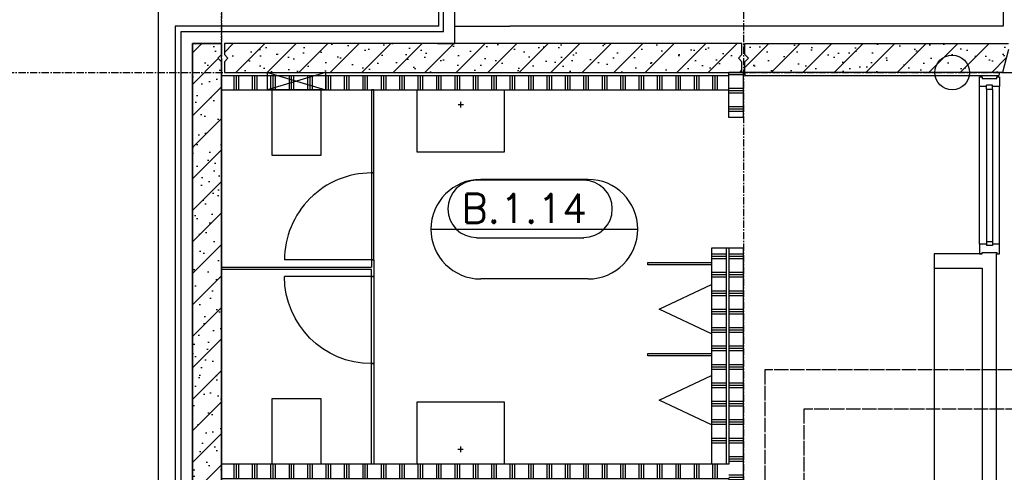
# Model space of a CAD drawing. Extents: x 0 to 1189, y 0 to 841.
# Tile 5 of 33: x 70 to 138, y 297 to 328. Entities that reach past the tile are written whole.
import ezdxf

# ---------------------------------------------------------------- set-up
doc = ezdxf.new("R2010")
doc.units = 0
doc.header["$PDSIZE"] = 2
for name, pattern in [('B0304', [6, 5, -0.5, 0, -0.5]), ('DASHDOT', [25.4, 12.7, -6.35, 0, -6.35]), ('E0001', [1, 1, 0])]:
    doc.linetypes.add(name, pattern=pattern)
doc.layers.get('0').update_dxf_attribs({"linetype": 'CONTINUOUS'})
for name, color, linetype in [('AB$1A---_ATTRIB', 9, 'CONTINUOUS'), ('AL$1A---_ALGEMEEN', 9, 'CONTINUOUS'), ('GOTEN', 3, 'CONTINUOUS'), ('STRAMIEN', 1, 'CONTINUOUS')]:
    doc.layers.add(name, color=color, linetype=linetype)
doc.styles.add('ROMANS', font='romans.shx', dxfattribs={"height": 300})
doc.styles.add('ROMANSCURSIEF', font='romans.shx', dxfattribs={"oblique": 15, "height": 300})
pattern_1 = [(225, (0, 0), (108.6116, -108.6116), []), (197, (0, 0), (-41.2599, -127.7242), [0, -130.56, -73.92, 0, -107.52]), (228, (0, 0), (29.4649, -129.8749), [0, -129.28, 0, -131.84, 0, -106.24]), (251, (0, 0), (76.6585, -107.6209), [0, -128, 0, -768, -105.28])]
pattern_2 = [(90, (20872.15, 44861.24), (-127, 8e-15), []), (90, (20856.28, 44861.24), (-127, 8e-15), []), (90, (20840.4, 44861.24), (-127, 8e-15), [])]
pattern_3 = [(0, (20872.15, 44861.24), (0, 127), []), (0, (20872.15, 44877.11), (0, 127), []), (0, (20872.15, 44892.99), (0, 127), [])]

# ---------------------------------------------------------------- blocks, each defined once
blk = doc.blocks.new('-954P1-KHIC')
at = {"layer": 'AL$1A---_ALGEMEEN'}
for p, q in [((-49, -949.2), (-90, -949.2)), ((-90, -949.2), (-90, -975.2)), ((-49, -949.2), (-49, -975.2)), ((-90, -975.2), (-49, -975.2))]:
    blk.add_line(p, q, dxfattribs=at)
at = {"layer": 'AL$1A---_ALGEMEEN', "ltscale": 2}
for p, q in [((-139, -1033.2), (-139, -966.2)), ((-139, -966.2), (-90, -966.2)), ((-49, -966.2), (0, -966.2)), ((0, -966.2), (0, -1033.2)), ((-120.5, -1033.2), (-139, -1033.2)), ((-18.5, -1023.2), (-120.5, -1023.2)), ((-120.5, -1023.2), (-120.5, -1033.2)), ((-18.5, -1033.2), (-18.5, -1023.2)), ((0, -1033.2), (-18.5, -1033.2))]:
    blk.add_line(p, q, dxfattribs=at)
blk = doc.blocks.new('-P1KHI07')
at = {"layer": 'AL$1A---_ALGEMEEN', "color": 15, "ltscale": 2}
for p, q in [((1152.77, 0), (67, 0)), ((84, -49), (1135.77, -49)), ((84, -90), (1135.77, -90)), ((1152.77, -139), (67, -139))]:
    blk.add_line(p, q, dxfattribs=at)
at = {"layer": 'AL$1A---_ALGEMEEN', "ltscale": 2, "rotation": 270}
blk.add_blockref('-954P1-KHIC', (1033.2, -139), dxfattribs=at)
at = {"layer": 'AL$1A---_ALGEMEEN', "ltscale": 2, "xscale": -1, "rotation": 89.99999999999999}
blk.add_blockref('-954P1-KHIC', (186.57, -139), dxfattribs=at)
blk = doc.blocks.new('-STR-H')
at = {"layer": 'AL$1A---_ALGEMEEN', "linetype": 'DASHDOT', "ltscale": 0.5}
blk.add_line((0, 0), (-9880, 0), dxfattribs=at)
at = {"layer": 'AL$1A---_ALGEMEEN', "linetype": 'Continuous', "ltscale": 2}
for p in [(-8560, 0), (-1360, 0)]:
    blk.add_point(p, dxfattribs=at)
blk = doc.blocks.new('-P20')
at = {"layer": 'AL$1A---_ALGEMEEN', "ltscale": 2}
h = blk.add_hatch(dxfattribs=at)
h.set_pattern_fill('PREFB', color=256, scale=8, angle=180, style=0)
h.set_pattern_definition(pattern_1)
h.paths.add_polyline_path([(0, 10953), (-25, 10978), (0, 11003), (0, 11078), (-200, 11078), (-200, 3610), (-160, 3610), (0, 3652.9)])
at = {"layer": 'AL$1A---_ALGEMEEN', "linetype": 'Continuous', "ltscale": 2}
for p, q in [((-200, 3610), (-200, 11078)), ((-200, 11078), (0, 11078)), ((0, 11078), (0, 11003)), ((0, 10953), (0, 3652.9))]:
    blk.add_line(p, q, dxfattribs=at)
for points in [[(-200, 3610), (-160, 3610), (0, 3652.9), (0, 10953), (-25, 10978), (0, 11003), (0, 11078), (-200, 11078), (-200, 3610)], [(0, 11003), (-25, 10978), (0, 10953)]]:
    blk.add_lwpolyline(points, dxfattribs=at)
at = {"layer": 'AL$1A---_ALGEMEEN', "linetype": 'Continuous', "ltscale": 2, "rotation": 270}
blk.add_blockref('-STR-H', (0, 2318), dxfattribs=at)
blk = doc.blocks.new('-STR-H2')
at = {"layer": 'AL$1A---_ALGEMEEN', "linetype": 'DASHDOT', "ltscale": 0.5}
blk.add_line((-3600, 0), (-9880, 0), dxfattribs=at)
at = {"layer": 'AL$1A---_ALGEMEEN', "linetype": 'Continuous', "ltscale": 2}
blk.add_circle((-10000, 0), 120, dxfattribs=at)
for p in [(-8560, 0), (-4960, 0)]:
    blk.add_point(p, dxfattribs=at)
blk = doc.blocks.new('-P19')
at = {"layer": 'AL$1A---_ALGEMEEN', "ltscale": 2}
h = blk.add_hatch(dxfattribs=at)
h.set_pattern_fill('PREFB', color=256, scale=8, angle=180, style=0)
h.set_pattern_definition(pattern_1)
h.paths.add_polyline_path([(3590, 200), (20, 200), (20, 125), (45, 100), (20, 75), (20, 0), (3590, 0), (3590, 75), (3565, 100), (3590, 125)])
at = {"layer": 'AL$1A---_ALGEMEEN', "linetype": 'Continuous', "ltscale": 2}
for p, q in [((20, 125), (45, 100)), ((45, 100), (20, 75))]:
    blk.add_line(p, q, dxfattribs=at)
for points in [[(3590, 125), (3590, 200), (20, 200), (20, 125)], [(20, 200), (20, 125), (45, 100), (20, 75), (20, 0), (3590, 0), (3590, 75), (3565, 100), (3590, 125), (3590, 200), (20, 200)], [(20, 75), (20, 0), (3590, 0), (3590, 75)], [(3590, 125), (3565, 100), (3590, 75)]]:
    blk.add_lwpolyline(points, dxfattribs=at)
at = {"layer": 'AL$1A---_ALGEMEEN', "linetype": 'Continuous', "ltscale": 2, "rotation": 180}
blk.add_blockref('-STR-H2', (-4960, 0), dxfattribs=at)
blk = doc.blocks.new('-RUIM-NR')
at = {"layer": 'AL$1A---_ALGEMEEN', "color": 15, "linetype": 'ByBlock'}
for p, q in [((370.1, 343.2), (-370.1, 343.2)), ((339.7, 337.4), (-398.8, 337.4)), ((-713.3, 0), (713.3, 0)), ((341.4, -61.6), (-398.8, -61.6)), ((370.1, -343.2), (-370.1, -343.2))]:
    blk.add_line(p, q, dxfattribs=at)
for centre, radius, start, end in [((-370.1, 0), 343.2, 90, 270), ((370.1, 0), 343.2, 270, 90), ((-398.8, 139.8), 197.6, 90, 270), ((339.7, 139.8), 197.6, 270, 90)]:
    blk.add_arc(centre, radius, start, end, dxfattribs=at)
at = {"layer": 'AB$1A---_ATTRIB', "linetype": 'Continuous', "style": 'ROMANS'}
blk.add_attdef('RUIMTENUMMER', (-502.1, 43.4), '', height=200, dxfattribs=at)
at = {"layer": 'AB$1A---_ATTRIB', "color": 1, "linetype": 'Continuous', "style": 'ROMANS'}
blk.add_attdef('PEILMAAT', (-556.6, -214.3), '', height=150, dxfattribs=at)
blk = doc.blocks.new('-P11')
at = {"layer": 'AL$1A---_ALGEMEEN', "ltscale": 2}
h = blk.add_hatch(dxfattribs=at)
h.set_pattern_fill('PREFB', color=256, scale=8, angle=180, style=0)
h.set_pattern_definition(pattern_1)
h.paths.add_polyline_path([(1839, 410), (1839, 450), (20, 450), (20, 375), (45, 350), (20, 325), (20, 250), (1796.1, 250)])
h.paths.add_polyline_path([(3801, 410), (3801, 450), (3419, 450), (3419, 410), (3461.9, 250), (3758.1, 250)])
h.paths.add_polyline_path([(7200, 375), (7200, 450), (6624, 450), (6624, 410), (6666.9, 250), (7200, 250), (7200, 325), (7175, 350)])
at = {"layer": 'AL$1A---_ALGEMEEN', "linetype": 'Continuous', "ltscale": 2}
for p, q in [((20, 450), (1839, 450)), ((20, 375), (20, 450)), ((1839, 410), (1796.1, 250)), ((20, 250), (20, 325)), ((1796.1, 250), (20, 250))]:
    blk.add_line(p, q, dxfattribs=at)
at = {"layer": 'AL$1A---_ALGEMEEN', "ltscale": 2}
for p, q in [((20, 250), (20, 230)), ((20, 230), (1771.8, 230)), ((1777.2, 250), (1771.8, 230))]:
    blk.add_line(p, q, dxfattribs=at)
at = {"layer": 'AL$1A---_ALGEMEEN', "color": 15, "ltscale": 2}
blk.add_line((1797.2, 250), (6665.8, 250), dxfattribs=at)
at = {"layer": 'AL$1A---_ALGEMEEN', "linetype": 'Continuous', "ltscale": 2}
blk.add_lwpolyline([(20, 325), (45, 350), (20, 375)], dxfattribs=at)
at = {"layer": 'AL$1A---_ALGEMEEN', "linetype": 'DASHDOT', "ltscale": 2, "rotation": 180}
blk.add_blockref('-STR-H', (-1350, 250), dxfattribs=at)
blk = doc.blocks.new('-954P-KOZ2')
at = {"layer": 'AL$1A---_ALGEMEEN', "ltscale": 2}
blk.add_line((15, 0), (615, 0), dxfattribs=at)
at = {"layer": 'AL$1A---_ALGEMEEN', "color": 15, "ltscale": 2}
blk.add_lwpolyline([(0, 0), (0, -600), (15, -600), (15, 0)], close=True, dxfattribs=at)
at = {"layer": 'AL$1A---_ALGEMEEN', "ltscale": 2}
blk.add_arc((15, 0), 600, 270, 0, dxfattribs=at)
blk = doc.blocks.new('H100005-_871429120740')
at = {"layer": 'AL$1A---_ALGEMEEN'}
blk.add_lwpolyline([(-170, 0), (170, 0), (0, -360)], close=True, dxfattribs=at)
blk = doc.blocks.new('H100017-_871429120740')
at = {"layer": 'AL$1A---_ALGEMEEN'}
for p, q in [((-17.7, -101.4), (20.1, -101.4)), ((1.2, -120.3), (1.2, -82.5))]:
    blk.add_line(p, q, dxfattribs=at)
blk.add_lwpolyline([(-300, -430), (-300, 0), (300, 0), (300, -430)], close=True, dxfattribs=at)
blk = doc.blocks.new('-954P-WC1')
at = {"layer": 'AL$1A---_ALGEMEEN'}
for p, q in [((200, 120), (-200, 0)), ((-200, 120), (200, 0))]:
    blk.add_line(p, q, dxfattribs=at)
blk.add_lwpolyline([(200, 120), (200, 0), (-200, 0), (-200, 120)], close=True, dxfattribs=at)
blk.add_lwpolyline([(168.1, 0), (168.1, -452.1), (-168.1, -452.1), (-168.1, 0)], dxfattribs=at)
blk = doc.blocks.new('XREF_B-A3-II-113')
at = {"layer": 'AL$1A---_ALGEMEEN', "ltscale": 2}
h = blk.add_hatch(dxfattribs=at)
h.set_pattern_fill('PLAST', color=8, scale=20, angle=90, style=0)
h.set_pattern_definition(pattern_2)
h.paths.add_polyline_path([(21189.7, 44841.2), (20872.2, 44841.2), (20872.2, 44741.2), (21189.7, 44741.2)])
h = blk.add_hatch(dxfattribs=at)
h.set_pattern_fill('PLAST', color=8, scale=20, angle=90, style=0)
h.set_pattern_definition(pattern_2)
h.paths.add_polyline_path([(24372.2, 44841.2), (21589.7, 44841.2), (21589.7, 44741.2), (24372.2, 44741.2)])
h.paths.add_polyline_path([(21589.7, 44841.2), (21523, 44841.2), (21389.7, 44801.2), (21589.7, 44741.2)])
h.paths.add_polyline_path([(21389.7, 44801.2), (21189.7, 44741.2), (21589.7, 44741.2)])
h.paths.add_polyline_path([(21523, 44841.2), (21256.3, 44841.2), (21389.7, 44801.2)])
h.paths.add_polyline_path([(21389.7, 44801.2), (21256.3, 44841.2), (21189.7, 44841.2), (21189.7, 44741.2)])
h = blk.add_hatch(dxfattribs=at)
h.set_pattern_fill('PLAST', color=8, scale=20, style=0)
h.set_pattern_definition(pattern_3)
h.paths.add_polyline_path([(24472.2, 44861.2), (24372.2, 44861.2), (24372.2, 44551.2), (24472.2, 44551.2)])
h = blk.add_hatch(dxfattribs=at)
h.set_pattern_fill('PLAST', color=8, scale=20, style=0)
h.set_pattern_definition(pattern_3)
h.paths.add_polyline_path([(24352.2, 43651.2), (24252.2, 43651.2), (24252.2, 42281.2), (24352.2, 42281.2)])
h = blk.add_hatch(dxfattribs=at)
h.set_pattern_fill('PLAST', color=8, scale=20, style=0)
h.set_pattern_definition(pattern_3)
h.paths.add_polyline_path([(24472.2, 43651.2), (24372.2, 43651.2), (24372.2, 42161.2), (24372.2, 41795.2), (24373.2, 41795.2), (24373.2, 41786.2), (24472.2, 41786.2), (24472.2, 41795.2)])
h = blk.add_hatch(dxfattribs=at)
h.set_pattern_fill('PLAST', color=8, scale=20, angle=90, style=0)
h.set_pattern_definition(pattern_2)
h.paths.add_polyline_path([(24372.2, 42161.2), (20872.2, 42161.2), (20872.2, 42061.2), (24372.2, 42061.2)])
h.paths.add_polyline_path([(24372.2, 40561.2), (20872.2, 40561.2), (20872.2, 40461.2), (24372.2, 40461.2)])
at = {"layer": 'AL$1A---_ALGEMEEN', "color": 8, "ltscale": 2}
for p, q in [((20437.2, 37932.4), (20437.2, 45296.2)), ((22372.6, 45181.2), (22372.6, 45296.2)), ((26264.2, 45296.2), (26264.2, 45181.2)), ((22402.6, 45141.2), (22402.6, 45281.2)), ((20552.2, 45181.2), (20552.2, 37917.4)), ((22372.6, 45181.2), (20552.2, 45181.2)), ((22482.6, 45181.2), (22862.2, 45181.2)), ((26264.2, 45181.2), (22862.2, 45181.2)), ((20592.2, 45141.2), (20592.2, 37917.4)), ((22402.6, 45141.2), (20592.2, 45141.2)), ((24472.2, 44861.2), (24372.2, 44861.2)), ((24372.2, 44551.2), (24372.2, 44861.2)), ((24472.2, 44551.2), (24472.2, 44861.2)), ((24472.2, 44551.2), (24372.2, 44551.2)), ((24352.2, 43651.2), (24252.2, 43651.2)), ((24252.2, 43651.2), (24252.2, 42161.2)), ((24352.2, 43651.2), (24352.2, 42161.2)), ((24372.2, 43651.2), (24352.2, 43651.2)), ((26117.7, 43611.5), (25788.2, 43611.5)), ((25788.2, 43611.5), (25788.2, 43511.5)), ((26218.7, 37661.2), (26218.7, 43611.5)), ((21922.2, 43568.7), (21922.2, 43453.7)), ((20872.2, 43518.7), (21907.2, 43518.7)), ((20872.2, 43503.7), (20872.2, 43518.7)), ((21907.2, 43503.7), (20872.2, 43503.7)), ((25788.2, 43511.5), (26118.7, 43511.5)), ((26118.7, 43511.5), (26118.7, 41661.2))]:
    blk.add_line(p, q, dxfattribs=at)
at = {"layer": 'AL$1A---_ALGEMEEN', "color": 8}
blk.add_line((25788.2, 43511.5), (25788.7, 37761.2), dxfattribs=at)
at = {"layer": 'AL$1A---_ALGEMEEN', "color": 8, "ltscale": 2}
for points in [[(22362.6, 45061.2), (22482.6, 45061.2), (22482.6, 45296.2)], [(22482.6, 45181.2), (22482.6, 45296.2)], [(20872.2, 44841.2), (24372.2, 44841.2)], [(20872.2, 44741.2), (24372.2, 44741.2)], [(24372.2, 42161.2), (20872.2, 42161.2), (20872.2, 42061.2), (24372.2, 42061.2), (24372.2, 41810.7), (24472.2, 41810.7), (24472.2, 43651.2), (24372.2, 43651.2), (24372.2, 42161.2)], [(21922.2, 43568.7), (21907.2, 43568.7), (21907.2, 43518.7)], [(21922.2, 43453.7), (21907.2, 43453.7), (21907.2, 43503.7)]]:
    blk.add_lwpolyline(points, dxfattribs=at)
for points in [[(21907.2, 44168.7), (21922.2, 44168.7), (21922.2, 44741.2), (21907.2, 44741.2)], [(24252.2, 43536.2), (23812.2, 43536.2), (23812.2, 43551.2), (24252.2, 43551.2)], [(24252.2, 42908.7), (23812.2, 42908.7), (23812.2, 42923.7), (24252.2, 42923.7)], [(21907.2, 42853.7), (21922.2, 42853.7), (21922.2, 42161.2), (21907.2, 42161.2)]]:
    blk.add_lwpolyline(points, close=True, dxfattribs=at)
at = {"layer": 'AL$1A---_ALGEMEEN', "color": 8}
blk.add_lwpolyline([(21221.6, 42161.2), (21221.6, 42613.4), (21557.7, 42613.4), (21557.7, 42161.2)], dxfattribs=at)
at = {"layer": 'STRAMIEN', "color": 8, "linetype": 'B0304', "ltscale": 10}
for p, q in [((20872.2, 86161.2), (20872.2, 25534.2)), ((24472.2, 86161.2), (24472.2, 25534.2)), ((17072.2, 44861.2), (103982.2, 44861.2))]:
    blk.add_line(p, q, dxfattribs=at)
at = {"layer": 'AL$1A---_ALGEMEEN', "color": 8, "ltscale": 2}
for name, p in [('-P20', (20872.2, 33983.2)), ('-P19', (20872.2, 44861.2)), ('-P11', (24462.2, 44611.2)), ('-954P-WC1', (21389.7, 44741.2)), ('H100017-_871429120740', (22522.2, 44741.2))]:
    blk.add_blockref(name, p, dxfattribs=at)
at = {"layer": 'AL$1A---_ALGEMEEN', "color": 8, "linetype": 'Continuous', "ltscale": 2, "rotation": 270}
blk.add_blockref('-P1KHI07', (26238.2, 44831.2), dxfattribs=at)
at = {"layer": 'AL$1A---_ALGEMEEN', "color": 8, "ltscale": 2}
for name, p, rotation in [('-954P-KOZ2', (21922.2, 43568.7), 180), ('H100005-_871429120740', (24252.2, 43230), 270), ('H100005-_871429120740', (24252.2, 42602.5), 270), ('H100017-_871429120740', (22522.2, 42161.2), 180)]:
    blk.add_blockref(name, p, dxfattribs=dict(at, rotation=rotation))
at = {"layer": 'AL$1A---_ALGEMEEN', "color": 8}
ref = blk.add_blockref('-RUIM-NR', (23030.5, 43781.1), dxfattribs=at)
ref.add_attrib('RUIMTENUMMER', 'B.1.14', (22528.4, 43824.4), dxfattribs={"layer": 'AB$1A---_ATTRIB', "linetype": 'ByBlock', "height": 200, "style": 'ROMANSCURSIEF'})
at = {"layer": 'AL$1A---_ALGEMEEN', "color": 8, "ltscale": 2, "xscale": -1}
blk.add_blockref('-954P-KOZ2', (21922.2, 43453.7), dxfattribs=at)

msp = doc.modelspace()

# ---------------------------------------------------------------- linework, layer by layer
at = {"layer": 'GOTEN', "linetype": 'E0001'}
for p, q in [((121.818, 303.77), (121.818, 181.003)), ((585.46, 303.77), (121.818, 303.77)), ((124.518, 301.07), (124.518, 204.349)), ((307.721, 301.07), (124.518, 301.07))]:
    msp.add_line(p, q, dxfattribs=at)

# ---------------------------------------------------------------- block references
at = {"xscale": 0.01, "yscale": 0.01, "zscale": 0.01}
msp.add_blockref('XREF_B-A3-II-113', (-124.381, -124.335), dxfattribs=at)

doc.saveas('drawing.dxf')
